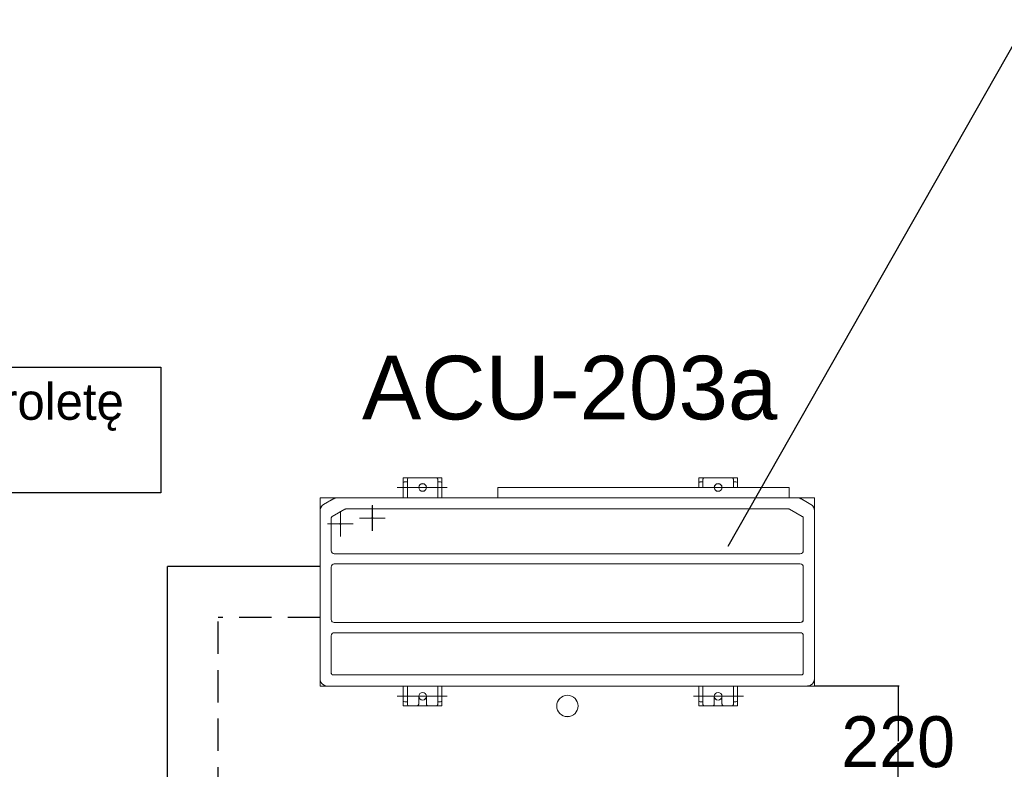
# Model space of a CAD drawing. Header units: centimetres. Extents: x -1062 to 5388, y 1642 to 2943.
# Tile 89 of 90: x 4840 to 5033, y 2781 to 2928. Entities that reach past the tile are written whole.
import ezdxf

# ---------------------------------------------------------------- set-up
doc = ezdxf.new("R2010")
doc.units = ezdxf.units.CM
doc.linetypes.add('HIDDEN', pattern=[9.525, 6.35, -3.175])
doc.layers.add('M-EQPM-NEW', color=220, linetype='Continuous', lineweight=35)
doc.layers.add('M-TEXT-n', color=5, linetype='Continuous', lineweight=9)
doc.layers.add('M-FREON-GAS-NEW', color=240, linetype='HIDDEN', lineweight=25, true_color=0xff003f)
for name, color, linetype in [('M-FREON-LIQUID-NEW', 150, 'Continuous'), ('M-LDR', 5, 'Continuous'), ('M-XREF', 252, 'Continuous'), ('XREF$0$Notatki tekstowe', 8, 'Continuous'), ('XREF$0$Notatki tekstowe-1', 8, 'Continuous')]:
    doc.layers.add(name, color=color, linetype=linetype)
doc.styles.add('Arial', font='txt', dxfattribs={"height": 147.52994})
doc.styles.add('XREF$0$Arial', font='txt', dxfattribs={"height": 7.2})

# ---------------------------------------------------------------- blocks, each defined once
blk = doc.blocks.new('XREF')
at = {"layer": 'XREF$0$Notatki tekstowe', "flags": 128}
blk.add_lwpolyline([(-253.37, 2859.67), (-132, 2859.67), (-132, 2835.03), (-253.37, 2835.03)], close=True, dxfattribs=at)
at = {"layer": 'XREF$0$Notatki tekstowe-1', "insert": (-252.17, 2856.56), "char_height": 7.2, "width": 119.08, "attachment_point": 1, "line_spacing_factor": 0.936439, "style": 'XREF$0$Arial'}
blk.add_mtext('\\pxt7.05556,14.11111,21.16667,28.22222,35.27778,42.33333,49.38889,56.44444,63.5,70.55556,77.61111,84.66667,91.72222,98.77778,105.83333,112.88889,119.94444,127,134.05556,141.11111,148.16667,155.22222,162.27778,169.33333,176.38889,183.44444,190.5,197.55556,204.61111,211.66667,218.72222,225.77778;{Należy zamontować roletę w oknie typu plis.}', dxfattribs=at)

msp = doc.modelspace()

# ---------------------------------------------------------------- linework, layer by layer
at = {"layer": 'M-EQPM-NEW', "lineweight": 15}
for p, q in [((4915.55, 2837.98), (4915.55, 2834.06)), ((4923.15, 2837.98), (4915.55, 2837.98)), ((4915.55, 2837.98), (4915.55, 2834.06)), ((4923.15, 2837.98), (4915.55, 2837.98)), ((4915.55, 2837.97), (4915.55, 2834.05)), ((4923.15, 2837.97), (4915.55, 2837.97)), ((4915.55, 2837.97), (4915.55, 2834.05)), ((4923.15, 2837.97), (4915.55, 2837.97)), ((4922.03, 2837.98), (4916.67, 2837.98)), ((4922.03, 2837.98), (4916.67, 2837.98)), ((4922.03, 2837.97), (4916.67, 2837.97)), ((4922.03, 2837.97), (4916.67, 2837.97)), ((4923.15, 2834.12), (4923.15, 2837.98)), ((4923.15, 2834.12), (4923.15, 2837.98)), ((4923.15, 2834.11), (4923.15, 2837.97)), ((4923.15, 2834.11), (4923.15, 2837.97)), ((4973.55, 2837.98), (4973.55, 2836.05)), ((4981.15, 2837.98), (4973.55, 2837.98)), ((4973.55, 2837.98), (4973.55, 2836.05)), ((4981.15, 2837.98), (4973.55, 2837.98)), ((4973.55, 2837.97), (4973.55, 2836.04)), ((4981.15, 2837.97), (4973.55, 2837.97)), ((4973.55, 2837.97), (4973.55, 2836.04)), ((4981.15, 2837.97), (4973.55, 2837.97)), ((4980.03, 2837.98), (4974.67, 2837.98)), ((4980.03, 2837.98), (4974.67, 2837.98)), ((4980.03, 2837.97), (4974.67, 2837.97)), ((4980.03, 2837.97), (4974.67, 2837.97)), ((4981.15, 2836.05), (4981.15, 2837.98)), ((4981.15, 2836.05), (4981.15, 2837.98)), ((4981.15, 2836.04), (4981.15, 2837.97)), ((4981.15, 2836.04), (4981.15, 2837.97)), ((4914.35, 2836.08), (4924.21, 2836.08)), ((4914.35, 2836.08), (4924.21, 2836.08)), ((4914.35, 2836.07), (4924.2, 2836.07)), ((4914.35, 2836.07), (4924.2, 2836.07)), ((4915.55, 2836.88), (4915.55, 2834.06)), ((4915.55, 2836.88), (4915.55, 2834.06)), ((4915.55, 2836.87), (4915.55, 2834.05)), ((4915.55, 2836.87), (4915.55, 2834.05)), ((4915.85, 2837.18), (4916.37, 2837.18)), ((4915.85, 2837.18), (4916.37, 2837.18)), ((4915.85, 2837.17), (4916.37, 2837.17)), ((4915.85, 2837.17), (4916.37, 2837.17)), ((4916.37, 2834.06), (4916.37, 2837.68)), ((4916.37, 2834.06), (4916.37, 2837.68)), ((4916.37, 2834.05), (4916.37, 2837.67)), ((4916.37, 2834.05), (4916.37, 2837.67)), ((4922.33, 2837.68), (4922.33, 2834.06)), ((4922.33, 2837.68), (4922.33, 2834.06)), ((4922.33, 2837.67), (4922.33, 2834.05)), ((4922.33, 2837.67), (4922.33, 2834.05)), ((4922.33, 2837.18), (4922.85, 2837.18)), ((4922.33, 2837.18), (4922.85, 2837.18)), ((4922.33, 2837.17), (4922.85, 2837.17)), ((4922.33, 2837.17), (4922.85, 2837.17)), ((4923.15, 2834.12), (4923.15, 2836.88)), ((4923.15, 2834.12), (4923.15, 2836.88)), ((4923.15, 2834.11), (4923.15, 2836.87)), ((4923.15, 2834.11), (4923.15, 2836.87)), ((4991.3, 2836.05), (4934.1, 2836.05)), ((4934.1, 2834.06), (4934.1, 2836.05)), ((4991.3, 2836.05), (4934.1, 2836.05)), ((4934.1, 2834.06), (4934.1, 2836.05)), ((4991.3, 2836.05), (4934.1, 2836.05)), ((4934.1, 2834.06), (4934.1, 2836.05)), ((4991.3, 2836.05), (4934.1, 2836.05)), ((4934.1, 2834.06), (4934.1, 2836.05)), ((4991.3, 2836.04), (4934.1, 2836.04)), ((4934.1, 2834.05), (4934.1, 2836.04)), ((4991.3, 2836.04), (4934.1, 2836.04)), ((4934.1, 2834.05), (4934.1, 2836.04)), ((4991.3, 2836.04), (4934.1, 2836.04)), ((4934.1, 2834.05), (4934.1, 2836.04)), ((4991.3, 2836.04), (4934.1, 2836.04)), ((4934.1, 2834.05), (4934.1, 2836.04)), ((4972.5, 2836.08), (4982.35, 2836.08)), ((4972.5, 2836.08), (4982.35, 2836.08)), ((4972.5, 2836.07), (4982.35, 2836.07)), ((4972.5, 2836.07), (4982.35, 2836.07)), ((4973.55, 2836.88), (4973.55, 2836.05)), ((4973.55, 2836.88), (4973.55, 2836.05)), ((4973.55, 2836.87), (4973.55, 2836.04)), ((4973.55, 2836.87), (4973.55, 2836.04)), ((4973.85, 2837.18), (4974.37, 2837.18)), ((4973.85, 2837.18), (4974.37, 2837.18)), ((4973.85, 2837.17), (4974.37, 2837.17)), ((4973.85, 2837.17), (4974.37, 2837.17)), ((4974.37, 2836.05), (4974.37, 2837.68)), ((4974.37, 2836.05), (4974.37, 2837.68)), ((4974.37, 2836.04), (4974.37, 2837.67)), ((4974.37, 2836.04), (4974.37, 2837.67)), ((4980.33, 2837.68), (4980.33, 2836.05)), ((4980.33, 2837.68), (4980.33, 2836.05)), ((4980.33, 2837.67), (4980.33, 2836.04)), ((4980.33, 2837.67), (4980.33, 2836.04)), ((4980.33, 2837.18), (4980.85, 2837.18)), ((4980.33, 2837.18), (4980.85, 2837.18)), ((4980.33, 2837.17), (4980.85, 2837.17)), ((4980.33, 2837.17), (4980.85, 2837.17)), ((4981.15, 2836.05), (4981.15, 2836.88)), ((4981.15, 2836.05), (4981.15, 2836.88)), ((4981.15, 2836.04), (4981.15, 2836.87)), ((4981.15, 2836.04), (4981.15, 2836.87)), ((4991.3, 2834.06), (4991.3, 2836.05)), ((4991.3, 2834.06), (4991.3, 2836.05)), ((4991.3, 2834.06), (4991.3, 2836.05)), ((4991.3, 2834.06), (4991.3, 2836.05)), ((4991.3, 2834.05), (4991.3, 2836.04)), ((4991.3, 2834.05), (4991.3, 2836.04)), ((4991.3, 2834.05), (4991.3, 2836.04)), ((4991.3, 2834.05), (4991.3, 2836.04)), ((4934.1, 2834.06), (4899.24, 2834.05)), ((4934.1, 2834.06), (4899.24, 2834.05)), ((4934.1, 2834.05), (4899.24, 2834.05)), ((4899.24, 2834.05), (4899.24, 2797.09)), ((4934.1, 2834.05), (4899.24, 2834.05)), ((4899.24, 2834.05), (4899.24, 2797.09)), ((4899.24, 2834.05), (4899.24, 2797.09)), ((4899.24, 2834.05), (4899.24, 2797.09)), ((4901.93, 2833.88), (4899.94, 2832.75)), ((4901.93, 2833.88), (4899.94, 2832.75)), ((4901.92, 2833.87), (4899.94, 2832.74)), ((4901.92, 2833.87), (4899.94, 2832.74)), ((4992.9, 2834.05), (4902.6, 2834.05)), ((4992.9, 2834.05), (4902.6, 2834.05)), ((4992.9, 2834.06), (4902.61, 2834.05)), ((4992.9, 2834.06), (4902.61, 2834.05)), ((4909.49, 2827.56), (4909.49, 2832.56)), ((4909.49, 2827.56), (4909.49, 2832.56)), ((4909.5, 2827.57), (4909.5, 2832.57)), ((4909.5, 2827.57), (4909.5, 2832.57)), ((4996.26, 2834.06), (4991.3, 2834.06)), ((4996.26, 2834.06), (4991.3, 2834.06)), ((4996.26, 2834.05), (4991.3, 2834.05)), ((4996.26, 2834.05), (4991.3, 2834.05)), ((4995.56, 2832.75), (4993.58, 2833.88)), ((4995.56, 2832.75), (4993.58, 2833.88)), ((4995.56, 2832.75), (4993.58, 2833.87)), ((4995.56, 2832.75), (4993.58, 2833.87)), ((4996.26, 2797.1), (4996.26, 2834.06)), ((4996.26, 2797.1), (4996.26, 2834.06)), ((4996.26, 2797.09), (4996.26, 2834.05)), ((4996.26, 2797.09), (4996.26, 2834.05)), ((4899.24, 2831.55), (4899.24, 2798.47)), ((4899.24, 2831.55), (4899.24, 2798.47)), ((4899.24, 2831.54), (4899.24, 2798.47)), ((4899.24, 2831.54), (4899.24, 2798.47)), ((4901.47, 2830.21), (4901.5, 2830.25)), ((4901.47, 2830.21), (4901.5, 2830.25)), ((4901.47, 2830.2), (4901.49, 2830.24)), ((4901.47, 2830.2), (4901.49, 2830.24)), ((4901.49, 2830.24), (4901.52, 2830.29)), ((4901.49, 2830.24), (4901.52, 2830.29)), ((4901.5, 2830.25), (4901.52, 2830.29)), ((4901.5, 2830.25), (4901.52, 2830.29)), ((4901.52, 2830.29), (4901.56, 2830.33)), ((4901.52, 2830.29), (4901.56, 2830.33)), ((4901.52, 2830.29), (4901.55, 2830.32)), ((4901.52, 2830.29), (4901.55, 2830.32)), ((4901.55, 2830.32), (4901.59, 2830.36)), ((4901.55, 2830.32), (4901.59, 2830.36)), ((4901.56, 2830.33), (4901.6, 2830.36)), ((4901.56, 2830.33), (4901.6, 2830.36)), ((4901.59, 2830.36), (4901.63, 2830.38)), ((4901.59, 2830.36), (4901.63, 2830.38)), ((4901.6, 2830.36), (4901.64, 2830.39)), ((4901.6, 2830.36), (4901.64, 2830.39)), ((4901.63, 2830.38), (4904.12, 2831.79)), ((4901.63, 2830.38), (4904.12, 2831.79)), ((4901.64, 2830.39), (4904.12, 2831.8)), ((4901.64, 2830.39), (4904.12, 2831.8)), ((4903.22, 2826.43), (4903.22, 2831.43)), ((4903.22, 2826.43), (4903.22, 2831.43)), ((4903.22, 2826.43), (4903.22, 2831.43)), ((4903.22, 2826.43), (4903.22, 2831.43)), ((4904.12, 2831.79), (4904.17, 2831.82)), ((4904.12, 2831.79), (4904.17, 2831.82)), ((4904.12, 2831.8), (4904.17, 2831.82)), ((4904.12, 2831.8), (4904.17, 2831.82)), ((4904.17, 2831.82), (4904.22, 2831.84)), ((4904.17, 2831.82), (4904.22, 2831.84)), ((4904.17, 2831.82), (4904.22, 2831.83)), ((4904.17, 2831.82), (4904.22, 2831.83)), ((4904.22, 2831.84), (4904.27, 2831.85)), ((4904.22, 2831.84), (4904.27, 2831.85)), ((4904.22, 2831.83), (4904.27, 2831.84)), ((4904.22, 2831.83), (4904.27, 2831.84)), ((4904.27, 2831.84), (4904.32, 2831.85)), ((4904.27, 2831.84), (4904.32, 2831.85)), ((4904.27, 2831.85), (4904.33, 2831.85)), ((4904.27, 2831.85), (4904.33, 2831.85)), ((4904.32, 2831.85), (4991.17, 2831.85)), ((4904.32, 2831.85), (4991.17, 2831.85)), ((4904.33, 2831.85), (4991.18, 2831.86)), ((4904.33, 2831.85), (4991.18, 2831.86)), ((4991.17, 2831.85), (4991.23, 2831.85)), ((4991.17, 2831.85), (4991.23, 2831.85)), ((4991.18, 2831.86), (4991.23, 2831.85)), ((4991.18, 2831.86), (4991.23, 2831.85)), ((4991.23, 2831.85), (4991.28, 2831.84)), ((4991.23, 2831.85), (4991.28, 2831.84)), ((4991.23, 2831.85), (4991.28, 2831.84)), ((4991.23, 2831.85), (4991.28, 2831.84)), ((4991.28, 2831.84), (4991.33, 2831.82)), ((4991.28, 2831.84), (4991.33, 2831.82)), ((4991.28, 2831.84), (4991.33, 2831.83)), ((4991.28, 2831.84), (4991.33, 2831.83)), ((4991.33, 2831.83), (4991.38, 2831.8)), ((4991.33, 2831.83), (4991.38, 2831.8)), ((4991.33, 2831.82), (4991.38, 2831.79)), ((4991.33, 2831.82), (4991.38, 2831.79)), ((4991.38, 2831.8), (4993.87, 2830.39)), ((4991.38, 2831.8), (4993.87, 2830.39)), ((4991.38, 2831.79), (4993.86, 2830.39)), ((4991.38, 2831.79), (4993.86, 2830.39)), ((4993.86, 2830.39), (4993.91, 2830.36)), ((4993.86, 2830.39), (4993.91, 2830.36)), ((4993.87, 2830.39), (4993.91, 2830.37)), ((4993.87, 2830.39), (4993.91, 2830.37)), ((4993.91, 2830.37), (4993.95, 2830.33)), ((4993.91, 2830.37), (4993.95, 2830.33)), ((4993.91, 2830.36), (4993.95, 2830.33)), ((4993.91, 2830.36), (4993.95, 2830.33)), ((4993.95, 2830.33), (4993.98, 2830.29)), ((4993.95, 2830.33), (4993.98, 2830.29)), ((4993.95, 2830.33), (4993.98, 2830.3)), ((4993.95, 2830.33), (4993.98, 2830.3)), ((4993.98, 2830.3), (4994.01, 2830.25)), ((4993.98, 2830.3), (4994.01, 2830.25)), ((4993.98, 2830.29), (4994.01, 2830.25)), ((4993.98, 2830.29), (4994.01, 2830.25)), ((4994.01, 2830.25), (4994.03, 2830.2)), ((4994.01, 2830.25), (4994.03, 2830.2)), ((4994.01, 2830.25), (4994.03, 2830.21)), ((4994.01, 2830.25), (4994.03, 2830.21)), ((4996.26, 2798.48), (4996.26, 2831.55)), ((4996.26, 2798.48), (4996.26, 2831.55)), ((4996.26, 2798.47), (4996.26, 2831.54)), ((4996.26, 2798.47), (4996.26, 2831.54)), ((4900.72, 2828.93), (4905.72, 2828.93)), ((4900.72, 2828.93), (4905.72, 2828.93)), ((4900.72, 2828.93), (4905.72, 2828.93)), ((4900.72, 2828.93), (4905.72, 2828.93)), ((4901.44, 2830.1), (4901.45, 2830.15)), ((4901.44, 2830.1), (4901.45, 2830.15)), ((4901.44, 2830.06), (4901.45, 2830.11)), ((4901.44, 2830.06), (4901.45, 2830.11)), ((4901.44, 2830.05), (4901.44, 2830.1)), ((4901.44, 2830.05), (4901.44, 2830.1)), ((4901.44, 2823.65), (4901.44, 2830.06)), ((4901.44, 2823.65), (4901.44, 2830.06)), ((4901.44, 2823.65), (4901.44, 2830.05)), ((4901.44, 2823.65), (4901.44, 2830.05)), ((4901.45, 2830.15), (4901.47, 2830.2)), ((4901.45, 2830.15), (4901.47, 2830.2)), ((4901.45, 2830.11), (4901.46, 2830.16)), ((4901.45, 2830.11), (4901.46, 2830.16)), ((4901.46, 2830.16), (4901.47, 2830.21)), ((4901.46, 2830.16), (4901.47, 2830.21)), ((4906.99, 2830.06), (4911.99, 2830.06)), ((4906.99, 2830.06), (4911.99, 2830.06)), ((4907, 2830.06), (4912, 2830.06)), ((4907, 2830.06), (4912, 2830.06)), ((4994.03, 2830.21), (4994.05, 2830.16)), ((4994.03, 2830.21), (4994.05, 2830.16)), ((4994.03, 2830.2), (4994.05, 2830.15)), ((4994.03, 2830.2), (4994.05, 2830.15)), ((4994.05, 2830.16), (4994.06, 2830.11)), ((4994.05, 2830.16), (4994.06, 2830.11)), ((4994.05, 2830.15), (4994.06, 2830.1)), ((4994.05, 2830.15), (4994.06, 2830.1)), ((4994.06, 2830.11), (4994.06, 2830.06)), ((4994.06, 2830.11), (4994.06, 2830.06)), ((4994.06, 2830.1), (4994.06, 2830.05)), ((4994.06, 2830.1), (4994.06, 2830.05)), ((4994.06, 2830.06), (4994.06, 2823.66)), ((4994.06, 2830.06), (4994.06, 2823.66)), ((4994.06, 2830.05), (4994.06, 2823.65)), ((4994.06, 2830.05), (4994.06, 2823.65)), ((4902.04, 2823.05), (4993.46, 2823.06)), ((4902.04, 2823.05), (4993.46, 2823.06)), ((4902.04, 2823.05), (4993.46, 2823.05)), ((4902.04, 2823.05), (4993.46, 2823.05)), ((4902.04, 2821.05), (4993.46, 2821.06)), ((4902.04, 2821.05), (4993.46, 2821.06)), ((4902.04, 2821.05), (4993.46, 2821.05)), ((4902.04, 2821.05), (4993.46, 2821.05)), ((4901.44, 2810.15), (4901.44, 2820.45)), ((4901.44, 2810.15), (4901.44, 2820.45)), ((4901.44, 2810.15), (4901.44, 2820.45)), ((4901.44, 2810.15), (4901.44, 2820.45)), ((4994.06, 2820.46), (4994.06, 2810.16)), ((4994.06, 2820.46), (4994.06, 2810.16)), ((4994.06, 2820.45), (4994.06, 2810.15)), ((4994.06, 2820.45), (4994.06, 2810.15)), ((4902.04, 2809.55), (4993.46, 2809.56)), ((4902.04, 2809.55), (4993.46, 2809.56)), ((4902.04, 2809.55), (4993.46, 2809.55)), ((4902.04, 2809.55), (4993.46, 2809.55)), ((4902.04, 2807.55), (4993.46, 2807.56)), ((4902.04, 2807.55), (4993.46, 2807.56)), ((4902.04, 2807.55), (4993.46, 2807.55)), ((4902.04, 2807.55), (4993.46, 2807.55)), ((4901.44, 2799.63), (4901.44, 2806.95)), ((4901.44, 2799.63), (4901.44, 2806.95)), ((4901.44, 2799.64), (4901.44, 2806.95)), ((4901.44, 2799.64), (4901.44, 2806.95)), ((4994.06, 2806.96), (4994.06, 2799.64)), ((4994.06, 2806.96), (4994.06, 2799.64)), ((4994.06, 2806.95), (4994.06, 2799.63)), ((4994.06, 2806.95), (4994.06, 2799.63)), ((4901.45, 2799.59), (4901.44, 2799.64)), ((4901.45, 2799.59), (4901.44, 2799.64)), ((4901.44, 2799.58), (4901.44, 2799.63)), ((4901.44, 2799.58), (4901.44, 2799.63)), ((4901.45, 2799.54), (4901.44, 2799.58)), ((4901.45, 2799.54), (4901.44, 2799.58)), ((4901.46, 2799.55), (4901.45, 2799.59)), ((4901.46, 2799.55), (4901.45, 2799.59)), ((4901.47, 2799.5), (4901.45, 2799.54)), ((4901.47, 2799.5), (4901.45, 2799.54)), ((4901.47, 2799.5), (4901.46, 2799.55)), ((4901.47, 2799.5), (4901.46, 2799.55)), ((4901.49, 2799.46), (4901.47, 2799.5)), ((4901.49, 2799.46), (4901.47, 2799.5)), ((4901.49, 2799.46), (4901.47, 2799.5)), ((4901.49, 2799.46), (4901.47, 2799.5)), ((4901.51, 2799.42), (4901.49, 2799.46)), ((4901.51, 2799.42), (4901.49, 2799.46)), ((4901.51, 2799.43), (4901.49, 2799.46)), ((4901.51, 2799.43), (4901.49, 2799.46)), ((4901.54, 2799.39), (4901.51, 2799.43)), ((4901.54, 2799.39), (4901.51, 2799.43)), ((4901.54, 2799.39), (4901.51, 2799.42)), ((4901.54, 2799.39), (4901.51, 2799.42)), ((4901.57, 2799.36), (4901.54, 2799.39)), ((4901.57, 2799.36), (4901.54, 2799.39)), ((4901.58, 2799.36), (4901.54, 2799.39)), ((4901.58, 2799.36), (4901.54, 2799.39)), ((4901.61, 2799.33), (4901.57, 2799.36)), ((4901.61, 2799.33), (4901.57, 2799.36)), ((4901.61, 2799.34), (4901.58, 2799.36)), ((4901.61, 2799.34), (4901.58, 2799.36)), ((4901.65, 2799.32), (4901.61, 2799.34)), ((4901.65, 2799.32), (4901.61, 2799.34)), ((4901.65, 2799.31), (4901.61, 2799.33)), ((4901.65, 2799.31), (4901.61, 2799.33)), ((4901.69, 2799.31), (4901.65, 2799.32)), ((4901.69, 2799.31), (4901.65, 2799.32)), ((4993.86, 2799.32), (4993.81, 2799.31)), ((4993.86, 2799.32), (4993.81, 2799.31)), ((4993.89, 2799.33), (4993.85, 2799.32)), ((4993.89, 2799.33), (4993.85, 2799.32)), ((4993.9, 2799.34), (4993.86, 2799.32)), ((4993.9, 2799.34), (4993.86, 2799.32)), ((4993.93, 2799.36), (4993.89, 2799.33)), ((4993.93, 2799.36), (4993.89, 2799.33)), ((4993.93, 2799.37), (4993.9, 2799.34)), ((4993.93, 2799.37), (4993.9, 2799.34)), ((4993.96, 2799.4), (4993.93, 2799.37)), ((4993.96, 2799.4), (4993.93, 2799.37)), ((4993.96, 2799.39), (4993.93, 2799.36)), ((4993.96, 2799.39), (4993.93, 2799.36)), ((4993.99, 2799.43), (4993.96, 2799.4)), ((4993.99, 2799.43), (4993.96, 2799.4)), ((4993.99, 2799.42), (4993.96, 2799.39)), ((4993.99, 2799.42), (4993.96, 2799.39)), ((4994.01, 2799.46), (4993.99, 2799.42)), ((4994.01, 2799.46), (4993.99, 2799.42)), ((4994.02, 2799.46), (4993.99, 2799.43)), ((4994.02, 2799.46), (4993.99, 2799.43)), ((4994.03, 2799.5), (4994.01, 2799.46)), ((4994.03, 2799.5), (4994.01, 2799.46)), ((4994.04, 2799.5), (4994.02, 2799.46)), ((4994.04, 2799.5), (4994.02, 2799.46)), ((4994.05, 2799.54), (4994.03, 2799.5)), ((4994.05, 2799.54), (4994.03, 2799.5)), ((4994.05, 2799.55), (4994.04, 2799.5)), ((4994.05, 2799.55), (4994.04, 2799.5)), ((4994.06, 2799.59), (4994.05, 2799.54)), ((4994.06, 2799.59), (4994.05, 2799.54)), ((4994.06, 2799.59), (4994.05, 2799.55)), ((4994.06, 2799.59), (4994.05, 2799.55)), ((4994.06, 2799.64), (4994.06, 2799.59)), ((4994.06, 2799.64), (4994.06, 2799.59)), ((4994.06, 2799.63), (4994.06, 2799.59)), ((4994.06, 2799.63), (4994.06, 2799.59)), ((4901.69, 2799.3), (4901.65, 2799.31)), ((4901.69, 2799.3), (4901.65, 2799.31)), ((4901.74, 2799.3), (4901.69, 2799.31)), ((4901.74, 2799.3), (4901.69, 2799.31)), ((4901.74, 2799.29), (4901.69, 2799.3)), ((4901.74, 2799.29), (4901.69, 2799.3)), ((4901.79, 2799.29), (4901.74, 2799.3)), ((4901.79, 2799.29), (4901.74, 2799.3)), ((4901.78, 2799.29), (4901.74, 2799.29)), ((4901.78, 2799.29), (4901.74, 2799.29)), ((4993.72, 2799.29), (4901.78, 2799.29)), ((4993.72, 2799.29), (4901.78, 2799.29)), ((4993.72, 2799.3), (4901.79, 2799.29)), ((4993.72, 2799.3), (4901.79, 2799.29)), ((4993.77, 2799.3), (4993.72, 2799.3)), ((4993.77, 2799.3), (4993.72, 2799.3)), ((4993.76, 2799.29), (4993.72, 2799.29)), ((4993.76, 2799.29), (4993.72, 2799.29)), ((4993.81, 2799.3), (4993.76, 2799.29)), ((4993.81, 2799.3), (4993.76, 2799.29)), ((4993.81, 2799.31), (4993.77, 2799.3)), ((4993.81, 2799.31), (4993.77, 2799.3)), ((4993.85, 2799.32), (4993.81, 2799.3)), ((4993.85, 2799.32), (4993.81, 2799.3)), ((4899.24, 2797.09), (4996.26, 2797.1)), ((4899.24, 2797.09), (4996.26, 2797.1)), ((4899.24, 2797.09), (4996.26, 2797.09)), ((4899.24, 2797.09), (4996.26, 2797.09)), ((4900.62, 2797.09), (4994.88, 2797.1)), ((4900.62, 2797.09), (4994.88, 2797.1)), ((4900.62, 2797.09), (4994.88, 2797.09)), ((4900.62, 2797.09), (4994.88, 2797.09)), ((4915.55, 2797.1), (4915.55, 2794.28)), ((4915.55, 2797.1), (4915.55, 2793.18)), ((4915.55, 2797.1), (4915.55, 2794.28)), ((4915.55, 2797.1), (4915.55, 2793.18)), ((4915.55, 2797.09), (4915.55, 2794.27)), ((4915.55, 2797.09), (4915.55, 2793.17)), ((4915.55, 2797.09), (4915.55, 2794.27)), ((4915.55, 2797.09), (4915.55, 2793.17)), ((4916.37, 2793.48), (4916.37, 2797.1)), ((4916.37, 2793.48), (4916.37, 2797.1)), ((4916.37, 2793.47), (4916.37, 2797.09)), ((4916.37, 2793.47), (4916.37, 2797.09)), ((4922.33, 2793.48), (4922.33, 2797.1)), ((4922.33, 2793.48), (4922.33, 2797.1)), ((4922.33, 2793.47), (4922.33, 2797.09)), ((4922.33, 2793.47), (4922.33, 2797.09)), ((4923.15, 2794.28), (4923.15, 2797.1)), ((4923.15, 2793.18), (4923.15, 2797.1)), ((4923.15, 2794.28), (4923.15, 2797.1)), ((4923.15, 2793.18), (4923.15, 2797.1)), ((4923.15, 2794.27), (4923.15, 2797.09)), ((4923.15, 2793.17), (4923.15, 2797.09)), ((4923.15, 2794.27), (4923.15, 2797.09)), ((4923.15, 2793.17), (4923.15, 2797.09)), ((4973.55, 2797.1), (4973.55, 2794.28)), ((4973.55, 2797.1), (4973.55, 2793.18)), ((4973.55, 2797.1), (4973.55, 2794.28)), ((4973.55, 2797.1), (4973.55, 2793.18)), ((4973.55, 2797.09), (4973.55, 2794.27)), ((4973.55, 2797.09), (4973.55, 2793.17)), ((4973.55, 2797.09), (4973.55, 2794.27)), ((4973.55, 2797.09), (4973.55, 2793.17)), ((4974.37, 2793.48), (4974.37, 2797.1)), ((4974.37, 2793.48), (4974.37, 2797.1)), ((4974.37, 2793.47), (4974.37, 2797.09)), ((4974.37, 2793.47), (4974.37, 2797.09)), ((4980.33, 2793.48), (4980.33, 2797.1)), ((4980.33, 2793.48), (4980.33, 2797.1)), ((4980.33, 2793.47), (4980.33, 2797.09)), ((4980.33, 2793.47), (4980.33, 2797.09)), ((4981.15, 2794.28), (4981.15, 2797.1)), ((4981.15, 2793.18), (4981.15, 2797.1)), ((4981.15, 2794.28), (4981.15, 2797.1)), ((4981.15, 2793.18), (4981.15, 2797.1)), ((4981.15, 2794.27), (4981.15, 2797.09)), ((4981.15, 2793.17), (4981.15, 2797.09)), ((4981.15, 2794.27), (4981.15, 2797.09)), ((4981.15, 2793.17), (4981.15, 2797.09)), ((4924.2, 2795.07), (4914.35, 2795.07)), ((4924.2, 2795.07), (4914.35, 2795.07)), ((4924.21, 2795.08), (4914.36, 2795.08)), ((4924.21, 2795.08), (4914.36, 2795.08)), ((4915.85, 2793.98), (4916.37, 2793.98)), ((4915.85, 2793.98), (4916.37, 2793.98)), ((4915.85, 2793.97), (4916.37, 2793.97)), ((4915.85, 2793.97), (4916.37, 2793.97)), ((4918.6, 2793.57), (4918.6, 2795.08)), ((4918.6, 2793.57), (4918.6, 2795.08)), ((4918.6, 2793.57), (4918.6, 2795.07)), ((4918.6, 2793.57), (4918.6, 2795.07)), ((4918.6, 2793.57), (4918.6, 2793.5)), ((4918.6, 2793.57), (4918.6, 2793.5)), ((4918.6, 2793.57), (4918.6, 2793.51)), ((4918.6, 2793.57), (4918.6, 2793.51)), ((4920.1, 2793.57), (4920.1, 2795.08)), ((4920.1, 2793.57), (4920.1, 2795.08)), ((4920.1, 2793.57), (4920.1, 2795.07)), ((4920.1, 2793.57), (4920.1, 2795.07)), ((4920.11, 2793.5), (4920.1, 2793.57)), ((4920.11, 2793.5), (4920.1, 2793.57)), ((4920.11, 2793.51), (4920.1, 2793.57)), ((4920.11, 2793.51), (4920.1, 2793.57)), ((4922.33, 2793.98), (4922.85, 2793.98)), ((4922.33, 2793.98), (4922.85, 2793.98)), ((4922.33, 2793.97), (4922.85, 2793.97)), ((4922.33, 2793.97), (4922.85, 2793.97)), ((4982.35, 2795.08), (4972.5, 2795.08)), ((4982.35, 2795.08), (4972.5, 2795.08)), ((4982.35, 2795.07), (4972.5, 2795.07)), ((4982.35, 2795.07), (4972.5, 2795.07)), ((4973.85, 2793.98), (4974.37, 2793.98)), ((4973.85, 2793.98), (4974.37, 2793.98)), ((4973.85, 2793.97), (4974.37, 2793.97)), ((4973.85, 2793.97), (4974.37, 2793.97)), ((4976.6, 2793.58), (4976.6, 2795.08)), ((4976.6, 2793.58), (4976.6, 2795.08)), ((4976.6, 2793.57), (4976.6, 2795.07)), ((4976.6, 2793.57), (4976.6, 2795.07)), ((4976.6, 2793.58), (4976.6, 2793.51)), ((4976.6, 2793.58), (4976.6, 2793.51)), ((4976.6, 2793.57), (4976.6, 2793.51)), ((4976.6, 2793.57), (4976.6, 2793.51)), ((4978.1, 2793.58), (4978.1, 2795.08)), ((4978.1, 2793.58), (4978.1, 2795.08)), ((4978.1, 2793.57), (4978.1, 2795.07)), ((4978.1, 2793.57), (4978.1, 2795.07)), ((4978.11, 2793.51), (4978.1, 2793.58)), ((4978.11, 2793.51), (4978.1, 2793.58)), ((4978.11, 2793.51), (4978.1, 2793.57)), ((4978.11, 2793.51), (4978.1, 2793.57)), ((4980.33, 2793.98), (4980.85, 2793.98)), ((4980.33, 2793.98), (4980.85, 2793.98)), ((4980.33, 2793.97), (4980.85, 2793.97)), ((4980.33, 2793.97), (4980.85, 2793.97)), ((4923.15, 2793.18), (4915.55, 2793.18)), ((4923.15, 2793.18), (4915.55, 2793.18)), ((4923.15, 2793.17), (4915.55, 2793.17)), ((4923.15, 2793.17), (4915.55, 2793.17)), ((4918.2, 2793.18), (4916.67, 2793.18)), ((4918.2, 2793.18), (4916.67, 2793.18)), ((4918.2, 2793.17), (4916.67, 2793.17)), ((4918.2, 2793.17), (4916.67, 2793.17)), ((4918.27, 2793.18), (4918.2, 2793.18)), ((4918.27, 2793.18), (4918.2, 2793.18)), ((4918.26, 2793.17), (4918.2, 2793.17)), ((4918.26, 2793.17), (4918.2, 2793.17)), ((4918.32, 2793.19), (4918.26, 2793.17)), ((4918.32, 2793.19), (4918.26, 2793.17)), ((4918.33, 2793.19), (4918.27, 2793.18)), ((4918.33, 2793.19), (4918.27, 2793.18)), ((4918.38, 2793.21), (4918.32, 2793.19)), ((4918.38, 2793.21), (4918.32, 2793.19)), ((4918.39, 2793.22), (4918.33, 2793.19)), ((4918.39, 2793.22), (4918.33, 2793.19)), ((4918.44, 2793.24), (4918.38, 2793.21)), ((4918.44, 2793.24), (4918.38, 2793.21)), ((4918.44, 2793.25), (4918.39, 2793.22)), ((4918.44, 2793.25), (4918.39, 2793.22)), ((4918.49, 2793.29), (4918.44, 2793.25)), ((4918.49, 2793.29), (4918.44, 2793.25)), ((4918.48, 2793.28), (4918.44, 2793.24)), ((4918.48, 2793.28), (4918.44, 2793.24)), ((4918.52, 2793.33), (4918.48, 2793.28)), ((4918.52, 2793.33), (4918.48, 2793.28)), ((4918.53, 2793.34), (4918.49, 2793.29)), ((4918.53, 2793.34), (4918.49, 2793.29)), ((4918.56, 2793.39), (4918.52, 2793.33)), ((4918.56, 2793.39), (4918.52, 2793.33)), ((4918.56, 2793.39), (4918.53, 2793.34)), ((4918.56, 2793.39), (4918.53, 2793.34)), ((4918.58, 2793.45), (4918.56, 2793.39)), ((4918.58, 2793.45), (4918.56, 2793.39)), ((4918.58, 2793.44), (4918.56, 2793.39)), ((4918.58, 2793.44), (4918.56, 2793.39)), ((4918.6, 2793.51), (4918.58, 2793.45)), ((4918.6, 2793.51), (4918.58, 2793.45)), ((4918.6, 2793.5), (4918.58, 2793.44)), ((4918.6, 2793.5), (4918.58, 2793.44)), ((4920.12, 2793.45), (4920.11, 2793.51)), ((4920.12, 2793.45), (4920.11, 2793.51)), ((4920.12, 2793.44), (4920.11, 2793.5)), ((4920.12, 2793.44), (4920.11, 2793.5)), ((4920.15, 2793.39), (4920.12, 2793.45)), ((4920.15, 2793.39), (4920.12, 2793.45)), ((4920.14, 2793.39), (4920.12, 2793.44)), ((4920.14, 2793.39), (4920.12, 2793.44)), ((4920.18, 2793.33), (4920.14, 2793.39)), ((4920.18, 2793.33), (4920.14, 2793.39)), ((4920.18, 2793.34), (4920.15, 2793.39)), ((4920.18, 2793.34), (4920.15, 2793.39)), ((4920.22, 2793.29), (4920.18, 2793.34)), ((4920.22, 2793.29), (4920.18, 2793.34)), ((4920.22, 2793.28), (4920.18, 2793.33)), ((4920.22, 2793.28), (4920.18, 2793.33)), ((4920.27, 2793.25), (4920.22, 2793.29)), ((4920.27, 2793.25), (4920.22, 2793.29)), ((4920.26, 2793.24), (4920.22, 2793.28)), ((4920.26, 2793.24), (4920.22, 2793.28)), ((4920.32, 2793.21), (4920.26, 2793.24)), ((4920.32, 2793.21), (4920.26, 2793.24)), ((4920.32, 2793.22), (4920.27, 2793.25)), ((4920.32, 2793.22), (4920.27, 2793.25)), ((4920.38, 2793.19), (4920.32, 2793.22)), ((4920.38, 2793.19), (4920.32, 2793.22)), ((4920.38, 2793.19), (4920.32, 2793.21)), ((4920.38, 2793.19), (4920.32, 2793.21)), ((4920.44, 2793.17), (4920.38, 2793.19)), ((4920.44, 2793.17), (4920.38, 2793.19)), ((4920.44, 2793.18), (4920.38, 2793.19)), ((4920.44, 2793.18), (4920.38, 2793.19)), ((4920.5, 2793.18), (4920.44, 2793.18)), ((4920.5, 2793.18), (4920.44, 2793.18)), ((4920.5, 2793.17), (4920.44, 2793.17)), ((4920.5, 2793.17), (4920.44, 2793.17)), ((4922.03, 2793.18), (4920.5, 2793.18)), ((4922.03, 2793.18), (4920.5, 2793.18)), ((4922.03, 2793.17), (4920.5, 2793.17)), ((4922.03, 2793.17), (4920.5, 2793.17)), ((4981.15, 2793.18), (4973.55, 2793.18)), ((4981.15, 2793.18), (4973.55, 2793.18)), ((4981.15, 2793.17), (4973.55, 2793.17)), ((4981.15, 2793.17), (4973.55, 2793.17)), ((4976.2, 2793.18), (4974.67, 2793.18)), ((4976.2, 2793.18), (4974.67, 2793.18)), ((4976.2, 2793.17), (4974.67, 2793.17)), ((4976.2, 2793.17), (4974.67, 2793.17)), ((4976.27, 2793.18), (4976.2, 2793.18)), ((4976.27, 2793.18), (4976.2, 2793.18)), ((4976.26, 2793.17), (4976.2, 2793.17)), ((4976.26, 2793.17), (4976.2, 2793.17)), ((4976.32, 2793.19), (4976.26, 2793.17)), ((4976.32, 2793.19), (4976.26, 2793.17)), ((4976.33, 2793.2), (4976.27, 2793.18)), ((4976.33, 2793.2), (4976.27, 2793.18)), ((4976.38, 2793.21), (4976.32, 2793.19)), ((4976.38, 2793.21), (4976.32, 2793.19)), ((4976.39, 2793.22), (4976.33, 2793.2)), ((4976.39, 2793.22), (4976.33, 2793.2)), ((4976.44, 2793.24), (4976.38, 2793.21)), ((4976.44, 2793.24), (4976.38, 2793.21)), ((4976.44, 2793.25), (4976.39, 2793.22)), ((4976.44, 2793.25), (4976.39, 2793.22)), ((4976.48, 2793.29), (4976.44, 2793.24)), ((4976.48, 2793.29), (4976.44, 2793.24)), ((4976.49, 2793.29), (4976.44, 2793.25)), ((4976.49, 2793.29), (4976.44, 2793.25)), ((4976.52, 2793.33), (4976.48, 2793.29)), ((4976.52, 2793.33), (4976.48, 2793.29)), ((4976.53, 2793.34), (4976.49, 2793.29)), ((4976.53, 2793.34), (4976.49, 2793.29)), ((4976.56, 2793.39), (4976.52, 2793.33)), ((4976.56, 2793.39), (4976.52, 2793.33)), ((4976.56, 2793.39), (4976.53, 2793.34)), ((4976.56, 2793.39), (4976.53, 2793.34)), ((4976.58, 2793.45), (4976.56, 2793.39)), ((4976.58, 2793.45), (4976.56, 2793.39)), ((4976.58, 2793.44), (4976.56, 2793.39)), ((4976.58, 2793.44), (4976.56, 2793.39)), ((4976.6, 2793.51), (4976.58, 2793.44)), ((4976.6, 2793.51), (4976.58, 2793.44)), ((4976.6, 2793.51), (4976.58, 2793.45)), ((4976.6, 2793.51), (4976.58, 2793.45)), ((4978.12, 2793.44), (4978.11, 2793.51)), ((4978.12, 2793.44), (4978.11, 2793.51)), ((4978.12, 2793.45), (4978.11, 2793.51)), ((4978.12, 2793.45), (4978.11, 2793.51)), ((4978.15, 2793.39), (4978.12, 2793.45)), ((4978.15, 2793.39), (4978.12, 2793.45)), ((4978.14, 2793.39), (4978.12, 2793.44)), ((4978.14, 2793.39), (4978.12, 2793.44)), ((4978.18, 2793.33), (4978.14, 2793.39)), ((4978.18, 2793.33), (4978.14, 2793.39)), ((4978.18, 2793.34), (4978.15, 2793.39)), ((4978.18, 2793.34), (4978.15, 2793.39)), ((4978.22, 2793.29), (4978.18, 2793.34)), ((4978.22, 2793.29), (4978.18, 2793.34)), ((4978.22, 2793.29), (4978.18, 2793.33)), ((4978.22, 2793.29), (4978.18, 2793.33)), ((4978.26, 2793.24), (4978.22, 2793.29)), ((4978.26, 2793.24), (4978.22, 2793.29)), ((4978.27, 2793.25), (4978.22, 2793.29)), ((4978.27, 2793.25), (4978.22, 2793.29)), ((4978.32, 2793.21), (4978.26, 2793.24)), ((4978.32, 2793.21), (4978.26, 2793.24)), ((4978.32, 2793.22), (4978.27, 2793.25)), ((4978.32, 2793.22), (4978.27, 2793.25)), ((4978.38, 2793.2), (4978.32, 2793.22)), ((4978.38, 2793.2), (4978.32, 2793.22)), ((4978.38, 2793.19), (4978.32, 2793.21)), ((4978.38, 2793.19), (4978.32, 2793.21)), ((4978.44, 2793.18), (4978.38, 2793.2)), ((4978.44, 2793.18), (4978.38, 2793.2)), ((4978.44, 2793.17), (4978.38, 2793.19)), ((4978.44, 2793.17), (4978.38, 2793.19)), ((4978.5, 2793.18), (4978.44, 2793.18)), ((4978.5, 2793.18), (4978.44, 2793.18)), ((4978.5, 2793.17), (4978.44, 2793.17)), ((4978.5, 2793.17), (4978.44, 2793.17)), ((4980.03, 2793.18), (4978.5, 2793.18)), ((4980.03, 2793.18), (4978.5, 2793.18)), ((4980.03, 2793.17), (4978.5, 2793.17)), ((4980.03, 2793.17), (4978.5, 2793.17))]:
    msp.add_line(p, q, dxfattribs=at)
for centre, radius in [((4919.35, 2836.08), 0.75), ((4919.35, 2836.08), 0.75), ((4919.35, 2836.08), 0.75), ((4919.35, 2836.08), 0.75), ((4919.35, 2836.07), 0.75), ((4919.35, 2836.07), 0.75), ((4919.35, 2836.07), 0.75), ((4919.35, 2836.07), 0.75), ((4977.35, 2836.08), 0.75), ((4977.35, 2836.08), 0.75), ((4977.35, 2836.07), 0.75), ((4977.35, 2836.07), 0.75), ((4903.22, 2828.93), 0.1), ((4903.22, 2828.93), 0.1), ((4903.22, 2828.93), 0.1), ((4903.22, 2828.93), 0.1), ((4909.49, 2830.06), 0.1), ((4909.49, 2830.06), 0.1), ((4909.5, 2830.06), 0.1), ((4909.5, 2830.06), 0.1), ((4919.35, 2795.08), 0.75), ((4919.35, 2795.08), 0.75), ((4919.35, 2795.07), 0.75), ((4919.35, 2795.07), 0.75), ((4977.35, 2795.08), 0.75), ((4977.35, 2795.08), 0.75), ((4977.35, 2795.07), 0.75), ((4977.35, 2795.07), 0.75), ((4947.78, 2793.18), 2.1), ((4947.78, 2793.18), 2.1), ((4947.78, 2793.17), 2.1), ((4947.78, 2793.17), 2.1)]:
    msp.add_circle(centre, radius, dxfattribs=at)
for centre, radius, start, end in [((4916.67, 2837.68), 0.3, 90.0012, 180.0012), ((4916.67, 2837.68), 0.3, 90.0012, 180.0012), ((4916.67, 2837.67), 0.3, 90.0012, 180.0012), ((4916.67, 2837.67), 0.3, 90.0012, 180.0012), ((4922.03, 2837.68), 0.3, 0.0012, 90.0012), ((4922.03, 2837.68), 0.3, 0.0012, 90.0012), ((4922.03, 2837.67), 0.3, 0.0012, 90.0012), ((4922.03, 2837.67), 0.3, 0.0012, 90.0012), ((4974.67, 2837.68), 0.3, 90.0012, 180.0012), ((4974.67, 2837.68), 0.3, 90.0012, 180.0012), ((4974.67, 2837.67), 0.3, 90.0012, 180.0012), ((4974.67, 2837.67), 0.3, 90.0012, 180.0012), ((4980.03, 2837.68), 0.3, 0.0012, 90.0012), ((4980.03, 2837.68), 0.3, 0.0012, 90.0012), ((4980.03, 2837.67), 0.3, 0.0012, 90.0012), ((4980.03, 2837.67), 0.3, 0.0012, 90.0012), ((4915.85, 2836.88), 0.3, 90.0012, 180.0012), ((4915.85, 2836.88), 0.3, 90.0012, 180.0012), ((4915.85, 2836.87), 0.3, 90.0012, 180.0012), ((4915.85, 2836.87), 0.3, 90.0012, 180.0012), ((4922.85, 2836.88), 0.3, 0.0012, 90.0012), ((4922.85, 2836.88), 0.3, 0.0012, 90.0012), ((4922.85, 2836.87), 0.3, 0.0012, 90.0012), ((4922.85, 2836.87), 0.3, 0.0012, 90.0012), ((4973.85, 2836.88), 0.3, 90.0012, 180.0012), ((4973.85, 2836.88), 0.3, 90.0012, 180.0012), ((4973.85, 2836.87), 0.3, 90.0012, 180.0012), ((4973.85, 2836.87), 0.3, 90.0012, 180.0012), ((4977.35, 2836.08), 0.75, 357.7087, 182.2936), ((4977.35, 2836.08), 0.75, 357.7087, 182.2936), ((4977.35, 2836.07), 0.75, 357.7087, 182.2936), ((4977.35, 2836.07), 0.75, 357.7087, 182.2936), ((4980.85, 2836.88), 0.3, 0.0012, 90.0012), ((4980.85, 2836.88), 0.3, 0.0012, 90.0012), ((4980.85, 2836.87), 0.3, 0.0012, 90.0012), ((4980.85, 2836.87), 0.3, 0.0012, 90.0012), ((4900.62, 2831.55), 1.38, 119.5399, 180.0012), ((4900.62, 2831.55), 1.38, 119.5399, 180.0012), ((4900.62, 2831.54), 1.38, 119.5399, 180.0012), ((4900.62, 2831.54), 1.38, 119.5399, 180.0012), ((4902.6, 2832.67), 1.38, 90.0012, 119.5399), ((4902.6, 2832.67), 1.38, 90.0012, 119.5399), ((4902.61, 2832.67), 1.38, 90.0012, 119.5399), ((4902.61, 2832.67), 1.38, 90.0012, 119.5399), ((4992.9, 2832.68), 1.38, 60.4624, 90.0012), ((4992.9, 2832.68), 1.38, 60.4624, 90.0012), ((4992.9, 2832.67), 1.38, 60.4624, 90.0012), ((4992.9, 2832.67), 1.38, 60.4624, 90.0012), ((4994.88, 2831.54), 1.38, 0.0012, 60.4624), ((4994.88, 2831.54), 1.38, 0.0012, 60.4624), ((4994.88, 2831.55), 1.38, 0.0012, 60.4624), ((4994.88, 2831.55), 1.38, 0.0012, 60.4624), ((4902.04, 2823.65), 0.6, 180.0012, 270.0012), ((4902.04, 2823.65), 0.6, 180.0012, 270.0012), ((4902.04, 2823.65), 0.6, 180.0012, 270.0012), ((4902.04, 2823.65), 0.6, 180.0012, 270.0012), ((4993.46, 2823.66), 0.6, 270.0012, 0.0012), ((4993.46, 2823.66), 0.6, 270.0012, 0.0012), ((4993.46, 2823.65), 0.6, 270.0012, 0.0012), ((4993.46, 2823.65), 0.6, 270.0012, 0.0012), ((4902.04, 2820.45), 0.6, 90.0012, 180.0012), ((4902.04, 2820.45), 0.6, 90.0012, 180.0012), ((4902.04, 2820.45), 0.6, 90.0012, 180.0012), ((4902.04, 2820.45), 0.6, 90.0012, 180.0012), ((4993.46, 2820.46), 0.6, 0.0012, 90.0012), ((4993.46, 2820.46), 0.6, 0.0012, 90.0012), ((4993.46, 2820.45), 0.6, 0.0012, 90.0012), ((4993.46, 2820.45), 0.6, 0.0012, 90.0012), ((4902.04, 2810.15), 0.6, 180.0012, 270.0012), ((4902.04, 2810.15), 0.6, 180.0012, 270.0012), ((4902.04, 2810.15), 0.6, 180.0012, 270.0012), ((4902.04, 2810.15), 0.6, 180.0012, 270.0012), ((4993.46, 2810.16), 0.6, 270.0012, 0.0012), ((4993.46, 2810.16), 0.6, 270.0012, 0.0012), ((4993.46, 2810.15), 0.6, 270.0012, 0.0012), ((4993.46, 2810.15), 0.6, 270.0012, 0.0012), ((4902.04, 2806.95), 0.6, 90.0012, 180.0012), ((4902.04, 2806.95), 0.6, 90.0012, 180.0012), ((4902.04, 2806.95), 0.6, 90.0012, 180.0012), ((4902.04, 2806.95), 0.6, 90.0012, 180.0012), ((4993.46, 2806.96), 0.6, 0.0012, 90.0012), ((4993.46, 2806.96), 0.6, 0.0012, 90.0012), ((4993.46, 2806.95), 0.6, 0.0012, 90.0012), ((4993.46, 2806.95), 0.6, 0.0012, 90.0012), ((4900.62, 2798.47), 1.38, 180.0012, 270.0012), ((4900.62, 2798.47), 1.38, 180.0012, 270.0012), ((4900.62, 2798.47), 1.38, 180.0012, 270.0012), ((4900.62, 2798.47), 1.38, 180.0012, 270.0012), ((4994.88, 2798.48), 1.38, 270.0012, 0.0012), ((4994.88, 2798.48), 1.38, 270.0012, 0.0012), ((4994.88, 2798.47), 1.38, 270.0012, 0.0012), ((4994.88, 2798.47), 1.38, 270.0012, 0.0012), ((4919.35, 2795.08), 0.75, 0.0012, 180.0012), ((4919.35, 2795.08), 0.75, 0.0012, 180.0012), ((4919.35, 2795.07), 0.75, 0.0012, 180.0012), ((4919.35, 2795.07), 0.75, 0.0012, 180.0012), ((4977.35, 2795.08), 0.75, 0.0012, 180.0012), ((4977.35, 2795.08), 0.75, 0.0012, 180.0012), ((4977.35, 2795.07), 0.75, 0.0012, 180.0012), ((4977.35, 2795.07), 0.75, 0.0012, 180.0012), ((4915.85, 2794.28), 0.3, 180.0012, 270.0012), ((4915.85, 2794.28), 0.3, 180.0012, 270.0012), ((4915.85, 2794.27), 0.3, 180.0012, 270.0012), ((4915.85, 2794.27), 0.3, 180.0012, 270.0012), ((4922.85, 2794.28), 0.3, 270.0012, 0.0012), ((4922.85, 2794.28), 0.3, 270.0012, 0.0012), ((4922.85, 2794.27), 0.3, 270.0012, 0.0012), ((4922.85, 2794.27), 0.3, 270.0012, 0.0012), ((4973.85, 2794.28), 0.3, 180.0012, 270.0012), ((4973.85, 2794.28), 0.3, 180.0012, 270.0012), ((4973.85, 2794.27), 0.3, 180.0012, 270.0012), ((4973.85, 2794.27), 0.3, 180.0012, 270.0012), ((4980.85, 2794.28), 0.3, 270.0012, 0.0012), ((4980.85, 2794.28), 0.3, 270.0012, 0.0012), ((4980.85, 2794.27), 0.3, 270.0012, 0.0012), ((4980.85, 2794.27), 0.3, 270.0012, 0.0012), ((4916.67, 2793.48), 0.3, 180.0012, 270.0012), ((4916.67, 2793.48), 0.3, 180.0012, 270.0012), ((4916.67, 2793.47), 0.3, 180.0012, 270.0012), ((4916.67, 2793.47), 0.3, 180.0012, 270.0012), ((4922.03, 2793.48), 0.3, 270.0012, 0.0012), ((4922.03, 2793.48), 0.3, 270.0012, 0.0012), ((4922.03, 2793.47), 0.3, 270.0012, 0.0012), ((4922.03, 2793.47), 0.3, 270.0012, 0.0012), ((4974.67, 2793.48), 0.3, 180.0012, 270.0012), ((4974.67, 2793.48), 0.3, 180.0012, 270.0012), ((4974.67, 2793.47), 0.3, 180.0012, 270.0012), ((4974.67, 2793.47), 0.3, 180.0012, 270.0012), ((4980.03, 2793.48), 0.3, 270.0012, 0.0012), ((4980.03, 2793.48), 0.3, 270.0012, 0.0012), ((4980.03, 2793.47), 0.3, 270.0012, 0.0012), ((4980.03, 2793.47), 0.3, 270.0012, 0.0012)]:
    msp.add_arc(centre, radius, start, end, dxfattribs=at)
at = {"layer": 'M-FREON-GAS-NEW'}
for p in [(4899.24, 2810.57), (4879.28, 2679.58)]:
    msp.add_line(p, (4879.28, 2810.57), dxfattribs=at)
at = {"layer": 'M-FREON-LIQUID-NEW'}
for p in [(4899.24, 2820.57), (4869.28, 2679.58)]:
    msp.add_line(p, (4869.28, 2820.57), dxfattribs=at)
at = {"layer": 'M-LDR'}
for p, q in [((5038.02, 2927.91), (4979.24, 2824.5)), ((4996.33, 2797.1), (5012.85, 2797.1)), ((5012.67, 2796.92), (5012.67, 2786.27)), ((5012.67, 2775.26), (5012.67, 2785.9))]:
    msp.add_line(p, q, dxfattribs=at)
msp.add_solid([(5012.7, 2796.92), (5012.64, 2796.92), (5012.67, 2797.1)], dxfattribs=at)

# ---------------------------------------------------------------- block references
at = {"layer": 'M-XREF'}
msp.add_blockref('XREF', (5000, 0), dxfattribs=at)

# ---------------------------------------------------------------- texts
at = {"layer": 'M-LDR', "insert": (5012.67, 2786.09), "char_height": 10, "attachment_point": 5}
msp.add_mtext('\\A1;220', dxfattribs=at)
at = {"layer": 'M-TEXT-n', "insert": (4907.46, 2861.93), "char_height": 12.5, "width": 144.3038, "attachment_point": 1, "style": 'Arial'}
msp.add_mtext('{\\fArial CE|b0|i0|c238|p34;ACU-203a}', dxfattribs=at)

doc.saveas('drawing.dxf')
